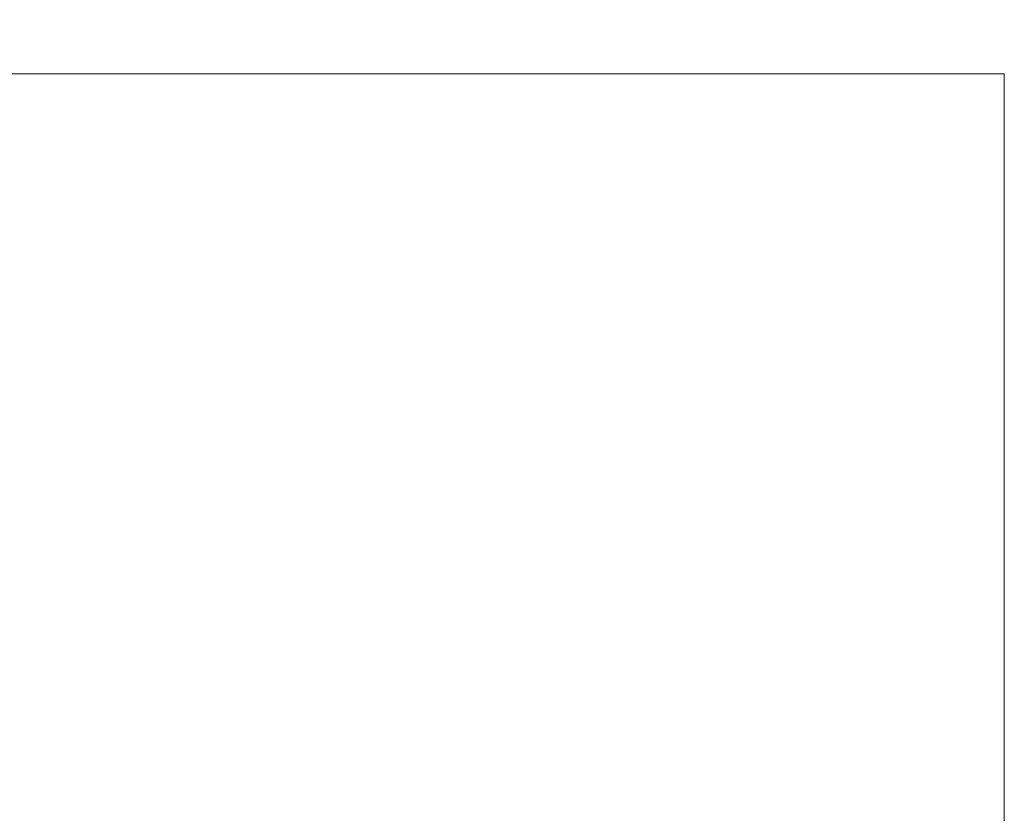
# Model space of a CAD drawing. Header units: millimetres. Extents: x -27 to 2301, y -256 to 766.
# Tile 86 of 97: x 389 to 444, y 138 to 183. Entities that reach past the tile are written whole.
import ezdxf

# ---------------------------------------------------------------- set-up
doc = ezdxf.new("R2010")
doc.units = ezdxf.units.MM
doc.layers.add('to-xx-deelkader', color=133, linetype='Continuous', lineweight=18, plot=False)

msp = doc.modelspace()

# ---------------------------------------------------------------- hatches: boundary and pattern name
h = msp.add_hatch(color=9)
h.dxf.hatch_style = 2
h.paths.add_polyline_path([(432.862, 182.662), (432.502, 182.662)])
h = msp.add_hatch(color=9)
h.dxf.hatch_style = 2
h.paths.add_polyline_path([(435.202, 175.102), (435.022, 175.102)])
h = msp.add_hatch(color=9)
h.dxf.hatch_style = 2
h.paths.add_polyline_path([(430.162, 173.302), (430.162, 173.482)])
h = msp.add_hatch(color=9)
h.dxf.hatch_style = 2
h.paths.add_polyline_path([(432.502, 170.602), (432.502, 170.782)])
h = msp.add_hatch(color=9)
h.dxf.hatch_style = 2
h.paths.add_polyline_path([(434.302, 157.822), (434.302, 157.642)])

# ---------------------------------------------------------------- linework, layer by layer
at = {"layer": 'to-xx-deelkader'}
msp.add_lwpolyline([(443.942, -18.198), (-27.144, -18.198), (-27.144, 179.638), (443.942, 179.638), (443.942, -18.198), (420.387, -18.198), (443.942, 5.356)], dxfattribs=at)

doc.saveas('drawing.dxf')
